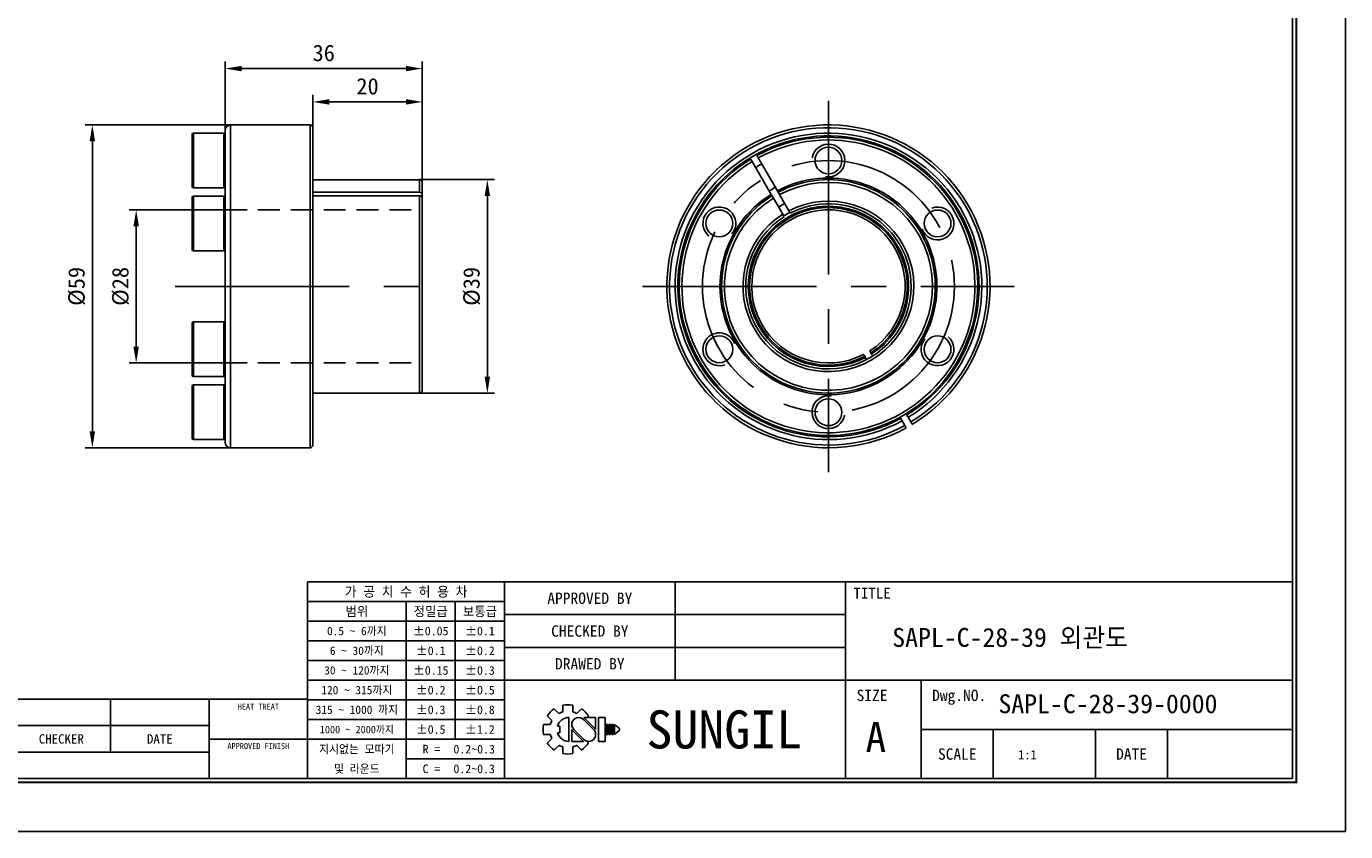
# Model space of a CAD drawing. Header units: millimetres. Extents: x 0 to 411, y 0 to 291.
# Tile 2 of 9: x 170 to 411, y 0 to 147. Entities that reach past the tile are written whole.
import ezdxf
from ezdxf.enums import TextEntityAlignment as Align

# ---------------------------------------------------------------- set-up
doc = ezdxf.new("R2010")
doc.units = ezdxf.units.MM
doc.linetypes.add('CENTER', pattern=[50.8, 31.75, -6.35, 6.35, -6.35])
doc.linetypes.add('DASHED', pattern=[0.75, 0.5, -0.25])
doc.layers.get('DEFPOINTS').update_dxf_attribs({"linetype": 'CONTINUOUS'})
for name, color, linetype in [('center', 1, 'CENTER'), ('hidden', 2, 'DASHED'), ('L1', 7, 'CONTINUOUS'), ('OUTLINE', 7, 'CONTINUOUS'), ('thread', 5, 'CONTINUOUS')]:
    doc.layers.add(name, color=color, linetype=linetype)
doc.dimstyles.get("Standard").update_dxf_attribs({"dimtxt": 3, "dimasz": 3, "dimexe": 1.3, "dimexo": 0, "dimgap": 1.3, "dimtad": 1, "dimdec": 3, "dimzin": 11, "dimdsep": 46, "dimtxsty": 'Standard', "dimcen": 0, "dimclrd": 5, "dimclre": 5, "dimclrt": 3, "dimadec": 0, "dimazin": 0, "dimtfac": 0.6, "dimtdec": 3, "dimtmove": 0, "dimatfit": 3, "dimfxl": 0, "dimtolj": 1, "dimtzin": 11, "dimarcsym": 0})

# ---------------------------------------------------------------- blocks, each defined once
blk = doc.blocks.new('표제란')
at = {"layer": 'L1', "color": 0}
for p, q in [((297, 0), (297, 210)), ((0, 0), (297, 0))]:
    blk.add_line(p, q, dxfattribs=at)
at = {"layer": 'L1'}
for p, q in [((290, 33), (160, 33)), ((160, 33), (160, 7)), ((186, 33), (186, 7)), ((208.5, 33), (208.5, 20)), ((231, 33), (231, 7)), ((186, 30.4), (160, 30.4)), ((173, 30.4), (173, 7)), ((179.5, 30.4), (179.5, 12.2)), ((231, 28.67), (186, 28.67)), ((186, 27.8), (160, 27.8)), ((186, 25.2), (160, 25.2)), ((231, 24.33), (186, 24.33)), ((186, 22.6), (160, 22.6)), ((186, 20), (160, 20)), ((290, 20), (186, 20)), ((241, 20), (241, 7)), ((160, 17.5), (62, 17.5)), ((134, 17.5), (134, 10.5)), ((147, 17.5), (147, 7)), ((186, 17.4), (160, 17.4)), ((192.55, 16.22), (193.17, 15.6)), ((193.7, 16.69), (193.7, 15.81)), ((195, 16.69), (195, 15.81)), ((195.52, 15.6), (196.14, 16.22)), ((147, 14), (62, 14)), ((186, 14.8), (160, 14.8)), ((191.15, 14.15), (192.03, 14.15)), ((191.15, 14.15), (192.03, 14.15)), ((191.63, 15.3), (192.25, 14.68)), ((192.98, 13.93), (193.28, 13.93)), ((193.28, 13.93), (193.28, 13.07)), ((194.5, 15.08), (194.5, 11.92)), ((197.74, 13.5), (196.41, 14.83)), ((198.02, 13.53), (196.47, 15.08)), ((196.47, 15.08), (198.02, 15.08)), ((196.84, 15.08), (197.06, 15.3)), ((198.02, 15.08), (198.02, 13.5)), ((198.39, 15.08), (198.39, 11.92)), ((198.39, 15.08), (199.26, 15.08)), ((199.26, 15.08), (199.26, 11.92)), ((199.41, 14.15), (199.41, 12.85)), ((199.41, 14.15), (199.62, 14.15)), ((199.62, 14.15), (199.62, 12.85)), ((199.78, 14.15), (199.78, 12.85)), ((199.78, 14.15), (199.99, 14.15)), ((199.99, 14.15), (199.99, 12.85)), ((200.14, 14.15), (200.14, 12.85)), ((200.14, 14.15), (200.36, 14.15)), ((200.36, 14.15), (200.36, 12.85)), ((200.51, 14.15), (200.51, 12.85)), ((200.51, 14.15), (201.16, 13.61)), ((147, 12.2), (160, 12.2)), ((186, 12.2), (160, 12.2)), ((191.15, 12.85), (192.03, 12.85)), ((191.63, 11.7), (192.25, 12.32)), ((192.98, 13.07), (193.28, 13.07)), ((194.86, 13.5), (194.86, 11.92)), ((194.86, 13.47), (196.42, 11.92)), ((195.14, 13.5), (196.47, 12.17)), ((199.41, 12.85), (199.62, 12.85)), ((199.78, 12.85), (199.99, 12.85)), ((200.14, 12.85), (200.36, 12.85)), ((201.16, 13.39), (200.51, 12.85)), ((201.16, 13.61), (201.16, 13.5)), ((201.16, 13.61), (201.16, 13.39)), ((201.16, 13.5), (201.16, 13.39)), ((290, 13.5), (241, 13.5)), ((250.5, 13.5), (250.5, 7)), ((264, 13.5), (264, 7)), ((273.5, 13.5), (273.5, 7)), ((147, 10.5), (62, 10.5)), ((192.55, 10.78), (193.17, 11.4)), ((193.7, 11.19), (193.7, 10.31)), ((194.86, 11.92), (196.42, 11.92)), ((195, 11.19), (195, 10.31)), ((195.52, 11.4), (196.14, 10.78)), ((196.79, 11.98), (197.06, 11.7)), ((198.39, 11.92), (199.26, 11.92)), ((186, 9.6), (173, 9.6))]:
    blk.add_line(p, q, dxfattribs=at)
at = {"layer": 'L1', "const_width": 0.25}
blk.add_lwpolyline([(290.5, 6.5), (290.5, 203.5), (10, 203.5), (10, 6.5)], close=True, dxfattribs=at)
at = {"layer": 'L1'}
blk.add_lwpolyline([(290, 7), (290, 203), (10.5, 203), (10.5, 7)], close=True, dxfattribs=at)
for centre, radius, start, end in [((194.35, 13.5), 3.26, 123.4943, 146.5057), ((194.35, 13.5), 2.4, 105.6872, 119.3128), ((194.35, 13.5), 3.26, 78.4943, 101.5057), ((194.35, 13.5), 2.4, 60.6872, 74.3128), ((194.35, 13.5), 3.26, 33.4943, 56.5057), ((194.35, 13.5), 3.26, 168.4943, 191.5057), ((194.35, 13.5), 2.4, 150.6872, 164.3128), ((194.5, 13.5), 1.58, 90, 164.0671), ((195.78, 14.16), 0.919, 43.2202, 225.8282), ((194.35, 13.5), 2.4, 195.6872, 209.3128), ((194.5, 13.5), 1.58, 195.9329, 270), ((197.1, 12.84), 0.919, 223.2202, 45.8282), ((194.35, 13.5), 3.26, 213.4943, 236.5057), ((194.35, 13.5), 2.4, 240.6872, 254.3128), ((194.35, 13.5), 2.4, 285.6872, 299.3128), ((194.35, 13.5), 3.26, 303.4943, 326.5057), ((194.35, 13.5), 3.26, 258.4943, 281.5057)]:
    blk.add_arc(centre, radius, start, end, dxfattribs=at)
for p in [(208.5, 28.67), (208.5, 24.33)]:
    blk.add_point(p, dxfattribs=at)
for s, height, p in [('가 공 치 수 허 용 차', 1.3, (173, 31.7)), ('APPROVED BY', 1.5, (197.25, 30.83)), ('TITLE', 1.444, (234.5, 31.5)), ('범위', 1.25, (166.5, 29.1)), ('정밀급', 1.25, (176.25, 29.1)), ('보통급', 1.25, (182.75, 29.1)), ('0.5 ~ 6까지', 1.1, (166.5, 26.5)), ('%%P0.05', 1.15, (176.25, 26.5)), ('%%P0.1', 1.15, (182.75, 26.5)), ('CHECKED BY', 1.5, (197.25, 26.5)), ('6 ~ 30까지', 1.1, (166.5, 23.9)), ('%%P0.1', 1.15, (176.25, 23.9)), ('%%P0.2', 1.15, (182.75, 23.9)), ('DRAWED BY', 1.5, (197.25, 22.17)), ('30 ~ 120까지', 1.1, (166.5, 21.3)), ('%%P0.15', 1.15, (176.25, 21.3)), ('%%P0.3', 1.15, (182.75, 21.3)), ('120 ~ 315까지', 1.1, (166.5, 18.7)), ('%%P0.2', 1.15, (176.25, 18.7)), ('%%P0.5', 1.15, (182.75, 18.7)), ('SIZE', 1.5, (234.5, 18)), ('Dwg.NO.', 1.5, (246, 18)), ('HEAT TREAT', 0.8, (153.5, 16.5)), ('315 ~ 1000 까지', 1.1, (166.5, 16.1)), ('%%P0.3', 1.15, (176.25, 16.1)), ('%%P0.8', 1.15, (182.75, 16.1)), ('SUNGIL', 5.032, (215, 13.5)), ('1000 ~ 2000까지', 0.99, (166.5, 13.49)), ('%%P0.5', 1.15, (176.25, 13.5)), ('%%P1.2', 1.15, (182.75, 13.5)), ('A', 4, (235, 12.5)), ('CHECKER', 1.25, (127.5, 12.25)), ('DATE', 1.25, (140.5, 12.25)), ('APPROVED FINISH', 0.8, (153.5, 11.3)), ('지시없는 모따기', 1.1, (166.5, 10.9)), ('R = ', 1.15, (176.75, 10.9)), ('SCALE', 1.5, (245.75, 10.25)), ('DATE', 1.5, (268.75, 10.25)), ('및 라운드', 1.1, (166.5, 8.3)), ('C = ', 1.15, (176.75, 8.3))]:
    blk.add_text(s, height=height, dxfattribs=at).set_placement(p, align=Align.MIDDLE_CENTER)
for tag, p in [('필렛', (179.25, 10.9)), ('모따기', (179.25, 8.3))]:
    blk.add_attdef(tag, text='', height=1.15, dxfattribs=at).set_placement(p, align=Align.MIDDLE_LEFT)
at = {"layer": 'OUTLINE', "ltscale": 0.5}
for tag, p, height in [('TITLE', (237.17, 24.41), 2.5), ('도번', (251.18, 15.64), 2.5), ('SCALE', (253.78, 9.55), 1.2), ('DATE', (277.02, 9.51), 1.2)]:
    blk.add_attdef(tag, p, '', height=height, dxfattribs=at)
blk = doc.blocks.new('*D26')
at = {"layer": 'DEFPOINTS', "color": 0}
for p in [(206.05, 113.65), (190.06, 85.65), (206.3, 85.65)]:
    blk.add_point(p, dxfattribs=at)
at = {"layer": 'OUTLINE', "color": 5, "lineweight": -2}
for p, q in [((206.05, 113.65), (188.76, 113.65)), ((190.06, 110.65), (190.06, 88.65)), ((206.3, 85.65), (188.76, 85.65))]:
    blk.add_line(p, q, dxfattribs=at)
at = {"layer": 'OUTLINE', "color": 5}
for points in [[(189.56, 110.65), (190.56, 110.65), (190.06, 113.65)], [(189.56, 88.65), (190.56, 88.65), (190.06, 85.65)]]:
    blk.add_solid(points, dxfattribs=at)
at = {"layer": 'OUTLINE', "color": 3, "insert": (187.22, 99.65), "char_height": 3, "attachment_point": 5, "rotation": 90}
blk.add_mtext('\\A1;%%c28', dxfattribs=at)
blk = doc.blocks.new('*D27')
at = {"layer": 'DEFPOINTS', "color": 0}
for p in [(207.3, 129.15), (182.06, 70.15), (207.3, 70.15)]:
    blk.add_point(p, dxfattribs=at)
at = {"layer": 'OUTLINE', "color": 5, "lineweight": -2}
for p, q in [((207.3, 129.15), (180.76, 129.15)), ((182.06, 126.15), (182.06, 73.15)), ((207.3, 70.15), (180.76, 70.15))]:
    blk.add_line(p, q, dxfattribs=at)
at = {"layer": 'OUTLINE', "color": 5}
for points in [[(181.56, 126.15), (182.56, 126.15), (182.06, 129.15)], [(181.56, 73.15), (182.56, 73.15), (182.06, 70.15)]]:
    blk.add_solid(points, dxfattribs=at)
at = {"layer": 'OUTLINE', "color": 3, "insert": (179.22, 99.65), "char_height": 3, "attachment_point": 5, "rotation": 90}
blk.add_mtext('\\A1;%%c59', dxfattribs=at)
blk = doc.blocks.new('*D28')
at = {"layer": 'DEFPOINTS', "color": 0}
for p in [(241.8, 119.15), (241.8, 80.15), (254.18, 80.15)]:
    blk.add_point(p, dxfattribs=at)
at = {"layer": 'OUTLINE', "color": 5, "lineweight": -2}
for p, q in [((241.8, 119.15), (255.48, 119.15)), ((254.18, 116.15), (254.18, 83.15)), ((241.8, 80.15), (255.48, 80.15))]:
    blk.add_line(p, q, dxfattribs=at)
at = {"layer": 'OUTLINE', "color": 5}
for points in [[(253.68, 116.15), (254.68, 116.15), (254.18, 119.15)], [(253.68, 83.15), (254.68, 83.15), (254.18, 80.15)]]:
    blk.add_solid(points, dxfattribs=at)
at = {"layer": 'OUTLINE', "color": 3, "insert": (251.34, 99.65), "char_height": 3, "attachment_point": 5, "rotation": 90}
blk.add_mtext('\\A1;%%c39', dxfattribs=at)
blk = doc.blocks.new('*D29')
at = {"layer": 'DEFPOINTS', "color": 0}
for p in [(222.3, 133.36), (222.3, 128.65), (242.3, 118.65)]:
    blk.add_point(p, dxfattribs=at)
at = {"layer": 'OUTLINE', "color": 5, "lineweight": -2}
for p, q in [((222.3, 128.65), (222.3, 134.66)), ((239.3, 133.36), (225.3, 133.36)), ((242.3, 118.65), (242.3, 134.66))]:
    blk.add_line(p, q, dxfattribs=at)
at = {"layer": 'OUTLINE', "color": 5}
for points in [[(225.3, 133.86), (225.3, 132.86), (222.3, 133.36)], [(239.3, 133.86), (239.3, 132.86), (242.3, 133.36)]]:
    blk.add_solid(points, dxfattribs=at)
at = {"layer": 'OUTLINE', "color": 3, "insert": (232.3, 136.2), "char_height": 3, "attachment_point": 5}
blk.add_mtext('\\A1;20', dxfattribs=at)
blk = doc.blocks.new('*D30')
at = {"layer": 'DEFPOINTS', "color": 0}
for p in [(206.3, 139.45), (206.3, 128.15), (242.3, 118.65)]:
    blk.add_point(p, dxfattribs=at)
at = {"layer": 'OUTLINE', "color": 5, "lineweight": -2}
for p, q in [((206.3, 128.15), (206.3, 140.75)), ((242.3, 118.65), (242.3, 140.75)), ((239.3, 139.45), (209.3, 139.45))]:
    blk.add_line(p, q, dxfattribs=at)
at = {"layer": 'OUTLINE', "color": 5}
for points in [[(209.3, 139.95), (209.3, 138.95), (206.3, 139.45)], [(239.3, 139.95), (239.3, 138.95), (242.3, 139.45)]]:
    blk.add_solid(points, dxfattribs=at)
at = {"layer": 'OUTLINE', "color": 3, "insert": (224.3, 142.29), "char_height": 3, "attachment_point": 5}
blk.add_mtext('\\A1;36', dxfattribs=at)

msp = doc.modelspace()

# ---------------------------------------------------------------- linework, layer by layer
at = {"layer": 'center'}
for p, q in [((316.4596, 133.5735), (316.4596, 65.7235)), ((197.191, 99.6485), (246.4484, 99.6485)), ((282.5346, 99.6485), (350.3846, 99.6485))]:
    msp.add_line(p, q, dxfattribs=at)
msp.add_circle((316.4596, 99.6485), 23, dxfattribs=at)
at = {"layer": 'hidden', "ltscale": 8}
for p, q in [((206.2974, 113.6485), (242.2974, 113.6485)), ((206.2974, 85.6485), (242.2974, 85.6485))]:
    msp.add_line(p, q, dxfattribs=at)
at = {"layer": 'OUTLINE'}
for p, q in [((206.2974, 71.1485), (206.2974, 128.1485)), ((221.7974, 129.1485), (207.2974, 129.1485)), ((207.2974, 70.1485), (207.2974, 129.1485)), ((221.7974, 70.1485), (221.7974, 129.1485)), ((222.2974, 70.6485), (222.2974, 128.6485)), ((200.2974, 126.7621), (200.2974, 127.3985)), ((200.2974, 117.8985), (200.2974, 126.7621)), ((206.0474, 127.6485), (200.5474, 127.6485)), ((200.5474, 127.6485), (200.5474, 126.9786)), ((200.5474, 126.9786), (200.5474, 117.6485)), ((206.0474, 126.9786), (206.0474, 127.6485)), ((206.0474, 117.6485), (206.0474, 126.9786)), ((303.6514, 123.1328), (307.1278, 117.1116)), ((306.002, 116.4616), (302.5256, 122.4828)), ((241.7974, 119.1485), (222.2974, 119.1485)), ((241.7974, 119.1485), (241.7974, 116.8516)), ((242.2974, 118.6485), (242.2974, 116.4184)), ((200.2974, 111.1485), (200.2974, 115.8985)), ((200.5474, 117.6485), (206.0474, 117.6485)), ((206.0474, 116.1485), (200.5474, 116.1485)), ((200.5474, 116.1485), (200.5474, 111.1485)), ((206.0474, 111.1485), (206.0474, 116.1485)), ((222.2974, 116.8516), (241.7974, 116.8516)), ((241.7974, 116.2016), (222.2974, 116.2016)), ((241.7974, 116.2016), (241.7974, 80.1485)), ((242.2974, 116.4184), (242.2974, 115.7684)), ((242.2974, 115.7684), (242.2974, 80.6485)), ((308.1078, 112.8141), (306.4022, 115.7684)), ((307.528, 116.4184), (309.2337, 113.4641)), ((200.2974, 106.3985), (200.2974, 111.1485)), ((200.5474, 111.1485), (200.5474, 106.1485)), ((206.0474, 106.1485), (206.0474, 111.1485)), ((200.5474, 106.1485), (206.0474, 106.1485)), ((200.2974, 84.0349), (200.2974, 92.8985)), ((206.0474, 93.1485), (200.5474, 93.1485)), ((200.5474, 93.1485), (200.5474, 83.8184)), ((206.0474, 83.8184), (206.0474, 93.1485)), ((323.2107, 86.6553), (323.0893, 86.8655)), ((324.2152, 87.5155), (324.3365, 87.3053)), ((200.2974, 83.3985), (200.2974, 84.0349)), ((200.5474, 83.8184), (200.5474, 83.1485)), ((200.5474, 83.1485), (206.0474, 83.1485)), ((206.0474, 83.1485), (206.0474, 83.8184)), ((200.2974, 71.8985), (200.2974, 81.3985)), ((206.0474, 81.6485), (200.5474, 81.6485)), ((200.5474, 81.6485), (200.5474, 71.6485)), ((206.0474, 71.6485), (206.0474, 81.6485)), ((222.2974, 80.1485), (241.7974, 80.1485)), ((329.6428, 75.5145), (329.5178, 75.731)), ((330.393, 74.2151), (329.8929, 75.0813)), ((330.6436, 76.381), (330.7686, 76.1645)), ((331.0187, 75.7313), (331.5188, 74.8651)), ((200.5474, 71.6485), (206.0474, 71.6485)), ((207.2974, 70.1485), (221.7974, 70.1485))]:
    msp.add_line(p, q, dxfattribs=at)
for centre in [(316.4596, 122.6485), (296.541, 111.1485), (336.3782, 111.1485), (296.541, 88.1485), (336.3782, 88.1485), (316.4596, 76.6485)]:
    msp.add_circle(centre, 2.45, dxfattribs=at)
for centre, radius, start, end in [((207.2974, 128.1485), 1, 90, 180), ((221.7974, 128.6485), 0.5, 0, 90), ((316.4596, 99.6485), 29.5, 301.262552, 298.737448), ((316.4596, 99.6485), 29, 301.284323, 298.715677), ((200.5474, 127.3985), 0.25, 90, 180), ((206.0474, 127.3985), 0.25, 0, 90), ((316.4596, 99.6485), 28, 301.3302, 298.6698), ((316.4596, 99.6485), 27.5, 301.35439, 298.64561), ((316.4596, 99.6485), 27.25, 121.366818, 118.633182), ((316.4596, 99.6485), 26.75, 121.392371, 118.607629), ((304.9596, 119.5671), 2.5, 104.929938, 135.070062), ((241.7974, 118.6485), 0.5, 0, 90), ((316.4596, 99.6485), 19.8, 121.88126, 118.11874), ((316.4596, 99.6485), 19.5, 121.910213, 118.089787), ((316.4596, 99.6485), 19, 121.960501, 118.039499), ((200.5474, 117.8985), 0.25, 180, 270), ((200.5474, 115.8985), 0.25, 90, 180), ((206.0474, 117.8985), 0.25, 270, 0), ((206.0474, 115.8985), 0.25, 0, 90), ((304.9596, 119.5671), 2.5, 284.929938, 315.070062), ((316.4596, 99.6485), 15.5912, 122.389365, 117.610635), ((316.4596, 99.6485), 14.6424, 302.544281, 297.455719), ((316.4596, 99.6485), 14.4, 302.587147, 297.412853), ((316.4596, 99.6485), 14, 302.661118, 297.338882), ((316.4596, 99.6485), 17.1093, 117.822753, 122.177247), ((316.4596, 99.6485), 15.0912, 0, 117.531629), ((316.4596, 99.6485), 15.0912, 122.4661, 0), ((316.4596, 99.6485), 15.2408, 117.555675, 122.444325), ((200.5474, 106.3985), 0.25, 180, 270), ((206.0474, 106.3985), 0.25, 270, 0), ((200.5474, 92.8985), 0.25, 90, 180), ((206.0474, 92.8985), 0.25, 0, 90), ((200.5474, 83.3985), 0.25, 180, 270), ((206.0474, 83.3985), 0.25, 270, 0), ((200.5474, 81.3985), 0.25, 90, 180), ((206.0474, 81.3985), 0.25, 0, 90), ((241.7974, 80.6485), 0.5, 270, 0), ((200.5474, 71.8985), 0.25, 180, 270), ((206.0474, 71.8985), 0.25, 270, 0), ((207.2974, 71.1485), 1, 180, 270), ((221.7974, 70.6485), 0.5, 270, 0)]:
    msp.add_arc(centre, radius, start, end, dxfattribs=at)
for points, knots in [([(302.5256, 122.4828), (302.4604, 122.5958), (302.3955, 122.7081), (302.3022, 122.8698), (302.2755, 122.916), (302.2755, 122.916)], [0, 0, 0, 0, 0.5, 0.5, 1, 1, 1, 1]), ([(303.4014, 123.566), (303.4014, 123.566), (303.4285, 123.519), (303.5209, 123.359), (303.5862, 123.2459), (303.6514, 123.1328)], [0, 0, 0, 0, 0.5, 0.5, 1, 1, 1, 1]), ([(241.7974, 116.8516), (241.9296, 116.8516), (242.0589, 116.8046), (242.2433, 116.6446), (242.2974, 116.5314), (242.2974, 116.4184)], [0, 0, 0, 0, 0.5, 0.5, 1, 1, 1, 1]), ([(242.2974, 115.7684), (242.2974, 115.8813), (242.2444, 115.9937), (242.0579, 116.1554), (241.9295, 116.2016), (241.7974, 116.2016)], [0, 0, 0, 0, 0.5, 0.5, 1, 1, 1, 1]), ([(306.1521, 116.2016), (306.1521, 116.2016), (306.1358, 116.2298), (306.0804, 116.3258), (306.0411, 116.3937), (306.002, 116.4616)], [0, 0, 0, 0, 0.5, 0.5, 1, 1, 1, 1]), ([(306.4022, 115.7684), (306.337, 115.8813), (306.2721, 115.9937), (306.1787, 116.1554), (306.1521, 116.2016), (306.1521, 116.2016)], [0, 0, 0, 0, 0.5, 0.5, 1, 1, 1, 1]), ([(307.1278, 117.1116), (307.1669, 117.0438), (307.2059, 116.9764), (307.2619, 116.8793), (307.2779, 116.8516), (307.2779, 116.8516)], [0, 0, 0, 0, 0.5, 0.5, 1, 1, 1, 1]), ([(307.2779, 116.8516), (307.2779, 116.8516), (307.3051, 116.8046), (307.3975, 116.6446), (307.4628, 116.5314), (307.528, 116.4184)], [0, 0, 0, 0, 0.5, 0.5, 1, 1, 1, 1]), ([(309.2337, 113.4641), (309.3024, 113.3451), (309.3704, 113.2274), (309.4634, 113.0662), (309.4883, 113.0231), (309.4832, 113.0319)], [0, 0, 0, 0, 0.5, 0.5, 1, 1, 1, 1]), ([(308.3574, 112.3819), (308.3625, 112.3731), (308.3376, 112.4163), (308.2446, 112.5773), (308.1766, 112.695), (308.1078, 112.8141)], [0, 0, 0, 0, 0.5, 0.5, 1, 1, 1, 1]), ([(323.0893, 86.8655), (323.0371, 86.9558), (322.9852, 87.0458), (322.9105, 87.1752), (322.8891, 87.2122), (322.8891, 87.2122)], [0, 0, 0, 0, 0.5, 0.5, 1, 1, 1, 1]), ([(324.0149, 87.8622), (324.0149, 87.8622), (324.0367, 87.8245), (324.1106, 87.6965), (324.1629, 87.6059), (324.2152, 87.5155)], [0, 0, 0, 0, 0.5, 0.5, 1, 1, 1, 1]), ([(324.3365, 87.3053), (324.3553, 87.2727), (324.4076, 87.182), (324.4849, 87.0482), (324.5289, 86.972), (324.5483, 86.9385)], [0, 0, 0, 0, 0.23863241, 0.6649159, 1, 1, 1, 1]), ([(323.4201, 86.2925), (323.3981, 86.3306), (323.3507, 86.4127), (323.274, 86.5456), (323.2255, 86.6295), (323.2107, 86.6553)], [0, 0, 0, 0, 0.37429974, 0.80765552, 1, 1, 1, 1]), ([(329.8929, 75.0813), (329.8277, 75.1943), (329.7628, 75.3066), (329.6695, 75.4683), (329.6428, 75.5145), (329.6428, 75.5145)], [0, 0, 0, 0, 0.5, 0.5, 1, 1, 1, 1]), ([(330.7686, 76.1645), (330.7686, 76.1645), (330.7958, 76.1174), (330.8881, 75.9575), (330.9535, 75.8443), (331.0187, 75.7313)], [0, 0, 0, 0, 0.5, 0.5, 1, 1, 1, 1]), ([(331.5188, 74.8651), (331.584, 74.7522), (331.6489, 74.6398), (331.7423, 74.4781), (331.7689, 74.432), (331.7689, 74.432)], [0, 0, 0, 0, 0.5, 0.5, 1, 1, 1, 1]), ([(330.6431, 73.782), (330.6431, 73.782), (330.6159, 73.829), (330.5236, 73.9889), (330.4583, 74.1021), (330.393, 74.2151)], [0, 0, 0, 0, 0.5, 0.5, 1, 1, 1, 1])]:
    msp.add_open_spline(points, degree=3, knots=knots, dxfattribs=at)
at = {"layer": 'thread'}
for centre, start, end in [((316.4596, 122.6485), 260, 170), ((296.541, 111.1485), 320, 230), ((336.3782, 111.1485), 200, 110), ((296.541, 88.1485), 20, 290), ((336.3782, 88.1485), 140, 50), ((316.4596, 76.6485), 80, 350)]:
    msp.add_arc(centre, 3, start, end, dxfattribs=at)

# ---------------------------------------------------------------- block references
at = {"layer": 'OUTLINE'}
ref = msp.add_blockref('표제란', (0, 0), dxfattribs=dict(at, xscale=1.38346610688, yscale=1.38346610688, zscale=1.38346610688))
ref.add_attrib('SCALE', '1:1', (351.0975, 13.2156), dxfattribs={"ltscale": 0.5, "height": 1.66016})
ref.add_attrib('도번', 'SAPL-C-28-39-0000', (347.5006, 21.6408), dxfattribs={"ltscale": 0.5, "height": 3.458665})
ref.add_attrib('TITLE', 'SAPL-C-28-39 외관도', (328.1107, 33.7647), dxfattribs={"ltscale": 0.5, "height": 3.458665})
ref.add_attrib('필렛', '0.2~0.3', dxfattribs={"layer": 'L1', "height": 1.59099}).set_placement((247.9863, 15.0798), align=Align.MIDDLE_LEFT)
ref.add_attrib('모따기', '0.2~0.3', dxfattribs={"layer": 'L1', "height": 1.59099}).set_placement((247.9863, 11.4828), align=Align.MIDDLE_LEFT)

# ---------------------------------------------------------------- dimensions: what is measured, and where the dimension line sits
for base, p2, picture, middle in [((206.2974, 139.4542), (206.2974, 128.1485), '*D30', (224.2974, 142.2922)), ((222.2974, 133.3615), (222.2974, 128.6485), '*D29', (232.2974, 136.1995))]:
    dim = msp.add_linear_dim(base=base, p1=(242.2974, 118.6485), p2=p2, dimstyle='Standard', dxfattribs=at)
    dim.commit()
    dim.dimension.update_dxf_attribs({"geometry": picture, "text_midpoint": middle})
for base, p1, p2, picture, middle in [((182.0561, 70.1485), (207.2974, 129.1485), (207.2974, 70.1485), '*D27', (179.2182, 99.6485)), ((254.1808, 80.1485), (241.7974, 119.1485), (241.7974, 80.1485), '*D28', (251.3428, 99.6485)), ((190.0621, 85.6485), (206.0474, 113.6485), (206.2974, 85.6485), '*D26', (187.2241, 99.6485))]:
    dim = msp.add_linear_dim(base=base, p1=p1, p2=p2, angle=90, text='%%c<>', dimstyle='Standard', dxfattribs=at)
    dim.commit()
    dim.dimension.update_dxf_attribs({"geometry": picture, "text_midpoint": middle})

doc.saveas('drawing.dxf')
